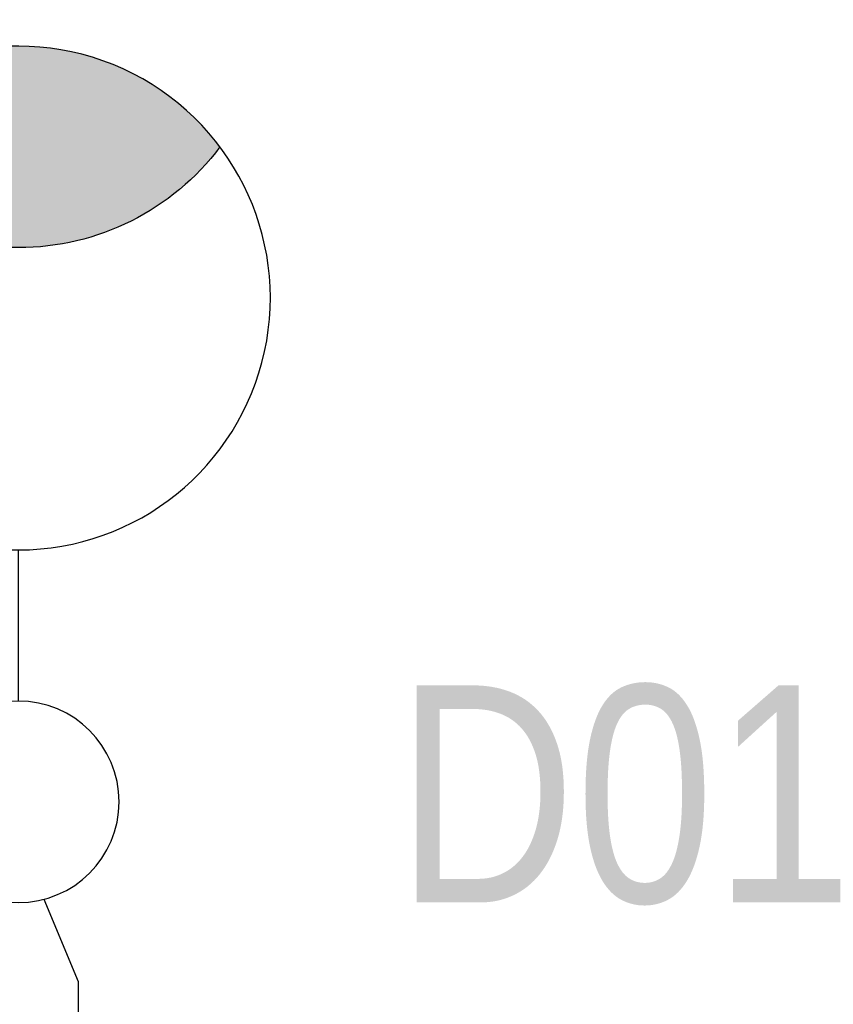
# Model space of a CAD drawing. Header units: metres. Extents: x 0 to 6498863, y 0 to 5963305.
# Tile 58 of 84: x 6498407.59 to 6498415.08, y 5963191.26 to 5963200.33. Entities that reach past the tile are written whole.
import ezdxf

# ---------------------------------------------------------------- set-up
doc = ezdxf.new("R2010")
doc.units = ezdxf.units.M
doc.header["$MEASUREMENT"] = 0
doc.linetypes.add('DIVIDE', pattern=[1.25, 0.5, -0.25, 0, -0.25, 0, -0.25])
doc.layers.get('0').update_dxf_attribs({"color": 8, "linetype": 'CONTINUOUS', "lineweight": 13})
doc.layers.add('E_proj_ośw_latarnia 8650_obw. 200', color=1, linetype='CONTINUOUS', lineweight=30)
doc.layers.add('E_proj_urządzenia_obw. 200', color=1, linetype='CONTINUOUS', lineweight=25)
doc.styles.add('Narrow', font='ARIALN.TTF', dxfattribs={"height": 2})

# ---------------------------------------------------------------- blocks, each defined once
blk = doc.blocks.new('oprawa drogi')
at = {"linetype": 'Continuous'}
blk.add_hatch(color=256, dxfattribs=at).paths.add_polyline_path([(1.8564, 6.0344, -0.499961), (-1.8569, 6.0346, -0.500018)])
for points in [[(0, 0.9283, -1), (0, -0.9283, -1), (0, 0.9283), (0, 2.3208, -1.618034), (1.8566, 6.034, -0.618034), (0, 2.3208)], [(-1.8567, 6.0339, 0.499961), (1.8566, 6.034)]]:
    blk.add_lwpolyline(points, format="xyb", dxfattribs=at)

msp = doc.modelspace()

# ---------------------------------------------------------------- linework, layer by layer
at = {"layer": 'E_proj_urządzenia_obw. 200', "linetype": 'DIVIDE', "lineweight": 30, "ltscale": 3.5}
for points in [[(6498407.8126, 5963192.2244), (6498408.1285, 5963191.4662)], [(6498408.1285, 5963191.4662), (6498408.1285, 5963182.0909), (6498434.5183, 5963182.0909)]]:
    msp.add_lwpolyline(points, dxfattribs=at)

# ---------------------------------------------------------------- block references
at = {"layer": 'E_proj_ośw_latarnia 8650_obw. 200', "xscale": -1}
msp.add_blockref('oprawa drogi', (6498407.5785, 5963193.1226), dxfattribs=at)

# ---------------------------------------------------------------- texts
at = {"layer": 'E_proj_urządzenia_obw. 200', "insert": (6498414.8785, 5963193.1811), "char_height": 2, "attachment_point": 5, "style": 'Narrow'}
msp.add_mtext('D01 6A', dxfattribs=at)

doc.saveas('drawing.dxf')
